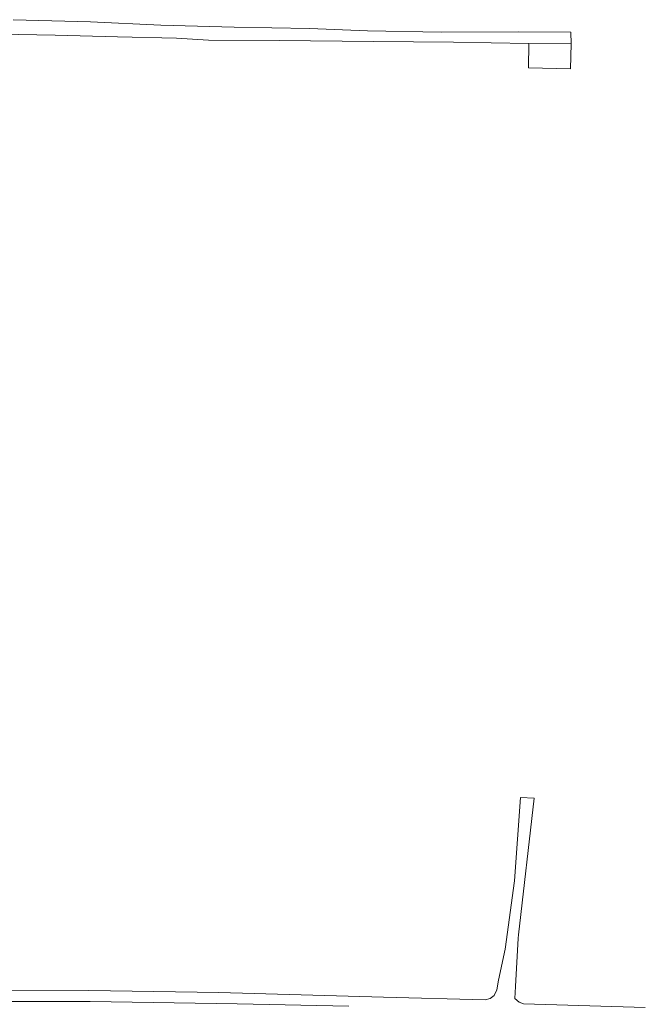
# Model space of a CAD drawing. Extents: x 146402 to 164798, y 455483 to 464134.
# Tile 104 of 256: x 155626 to 155786, y 457369 to 457620. Entities that reach past the tile are written whole.
import ezdxf

# ---------------------------------------------------------------- set-up
doc = ezdxf.new("R2010")
doc.units = 0
doc.header["$LTSCALE"] = 0.2
doc.layers.add('B-XX-VH-VERHARDING_BETONSTRAATSTEEN-GV', color=252, linetype='CONTINUOUS', lineweight=18)

msp = doc.modelspace()

# ---------------------------------------------------------------- linework, layer by layer
at = {"layer": 'B-XX-VH-VERHARDING_BETONSTRAATSTEEN-GV'}
for points in [[(155621.305, 457616.036), (155635.29, 457615.768), (155651.185, 457615.399), (155666.176, 457615.064), (155674.358, 457614.494), (155692.367, 457614.46), (155716.378, 457614.158), (155736.801, 457613.991), (155756.015, 457613.711), (155766.782, 457613.555), (155766.715, 457616.534), (155753.476, 457616.621), (155733.661, 457616.569), (155714.84, 457616.883), (155700.084, 457617.458), (155680.897, 457617.842), (155662.198, 457618.313), (155644.284, 457619.185), (155624.539, 457619.743)], [(155785.669, 457367.924), (155754.629, 457368.857), (155753.483, 457369.344), (155752.459, 457370.279), (155752.624, 457373.293), (155753.301, 457385.641), (155753.348, 457386.5), (155757.319, 457421.287), (155753.853, 457421.51), (155752.31, 457400.204), (155749.927, 457382.824), (155748.229, 457374.884), (155747.854, 457372.414), (155747.17, 457371.002), (155746.134, 457370.208), (155744.855, 457369.922), (155718.939, 457370.561), (155676.944, 457371.796), (155643.839, 457372.282), (155617.416, 457372.348)], [(155614.46, 457369.512), (155644.183, 457369.459), (155681.667, 457368.878), (155710.07, 457368.245)]]:
    msp.add_lwpolyline(points, dxfattribs=at)
msp.add_lwpolyline([(155766.782, 457613.555), (155756.015, 457613.711), (155755.882, 457607.472), (155766.627, 457607.2)], close=True, dxfattribs=at)

doc.saveas('drawing.dxf')
